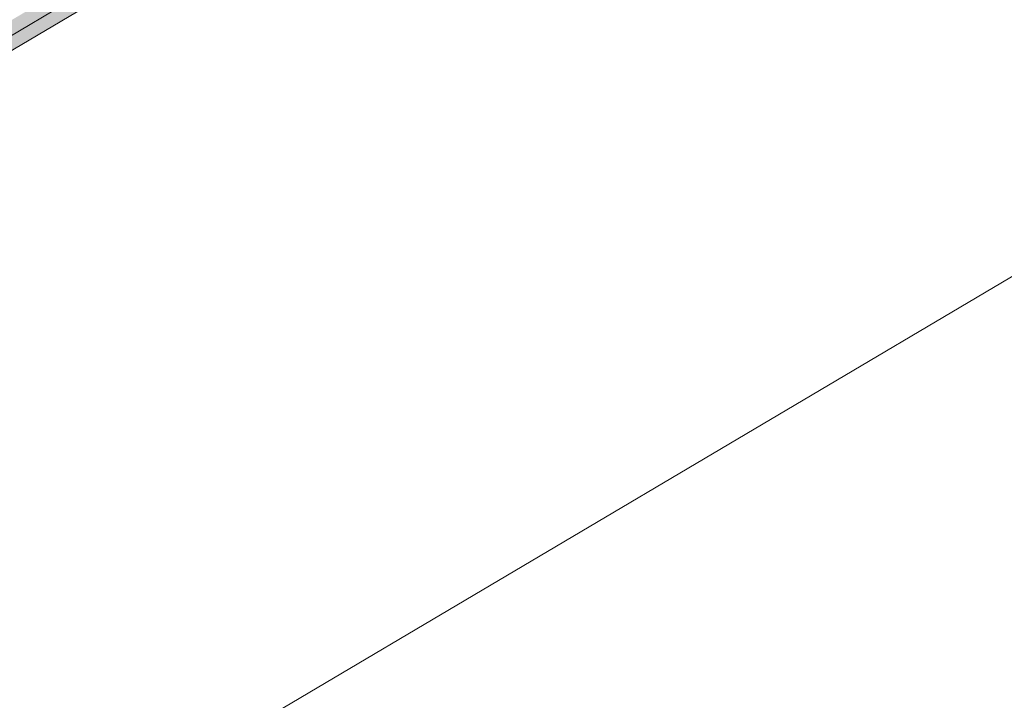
# Model space of a CAD drawing. Header units: millimetres. Extents: x -36631 to 27388, y -24993 to 6945.
# Tile 205 of 256: x 6243 to 7141, y -10902 to -10282. Entities that reach past the tile are written whole.
import ezdxf

# ---------------------------------------------------------------- set-up
doc = ezdxf.new("R2010")
doc.units = ezdxf.units.MM
doc.header["$MEASUREMENT"] = 0
doc.linetypes.add('Wipeout_Contour', pattern=[1000, 0, -1000])
doc.layers.add('Nuevo_08_E_Envans secs', color=7, linetype='Continuous')
doc.layers.add('Nuevo_14_PAV_Paviment_tarkett Safe', color=7, linetype='Continuous')
doc.layers.add('Nuevo_08_E_Envans secs_Pluma_Nº__1', color=7, linetype='Continuous', lineweight=5)
doc.layers.add('Nuevo_14_PAV_Paviment_tarkett Safe_Pluma_Nº__89', color=7, linetype='Continuous', lineweight=5)
doc.layers.add('Nuevo_08_E_Envans secs_Pluma_Nº__79', color=7, linetype='Continuous', lineweight=5, true_color=0xaaffd5)

# ---------------------------------------------------------------- blocks, each defined once
blk = doc.blocks.new('Elem Sección_241_1')
at = {"layer": 'Nuevo_08_E_Envans secs_Pluma_Nº__79', "linetype": 'Continuous', "lineweight": 5, "true_color": 0xaaffd5}
for points in [[(7166.46, -9730.98), (5307.48, -10831.88), (5315.59, -10840.97), (5326.74, -10834.36), (7163.41, -9746.68), (7174.57, -9740.07)], [(7163.41, -9746.68), (5326.74, -10834.36), (5334.85, -10843.44), (7171.52, -9755.76)]]:
    blk.add_hatch(color=121, dxfattribs=at).paths.add_polyline_path(points)
at = {"color": 254, "linetype": 'Wipeout_Contour', "lineweight": 0, "ltscale": 60034.379874}
blk.add_wipeout([(7188.99, -9615.1), (5089.41, -10858.48), (5097.52, -10867.56), (7185.94, -9630.8), (7197.1, -9624.19)], dxfattribs=at).dxf.layer = 'Nuevo_08_E_Envans secs'
at = {"color": 254, "linetype": 'Wipeout_Contour', "lineweight": 0, "ltscale": 60084.149832}
blk.add_wipeout([(7185.94, -9630.8), (5097.52, -10867.56), (5105.64, -10876.64), (7133.97, -9675.46), (7194.05, -9639.88)], dxfattribs=at).dxf.layer = 'Nuevo_08_E_Envans secs'
at = {"color": 254, "linetype": 'Wipeout_Contour', "lineweight": 0, "ltscale": 47966.172871}
blk.add_wipeout([(7197.81, -9597.06), (5081.92, -10850.1), (5085.66, -10854.29), (7201.55, -9601.25)], dxfattribs=at).dxf.layer = 'Nuevo_08_E_Envans secs'
at = {"layer": 'Nuevo_08_E_Envans secs_Pluma_Nº__1', "color": 7, "linetype": 'Continuous', "lineweight": 5}
for p, q in [((7163.41, -9746.68), (5326.74, -10834.36)), ((7171.52, -9755.76), (5346.01, -10836.84))]:
    blk.add_line(p, q, dxfattribs=at)
blk = doc.blocks.new('Elem Sección_304_1')
at = {"layer": 'Nuevo_14_PAV_Paviment_tarkett Safe_Pluma_Nº__89', "color": 7, "linetype": 'Continuous', "lineweight": 5}
blk.add_line((7171, -10501.87), (6114.94, -11127.27), dxfattribs=at)

msp = doc.modelspace()

# ---------------------------------------------------------------- block references
at = {"layer": 'Nuevo_08_E_Envans secs', "lineweight": 0}
msp.add_blockref('Elem Sección_241_1', (0, 0), dxfattribs=at)

# ---------------------------------------------------------------- next in the draw order: block references
at = {"layer": 'Nuevo_14_PAV_Paviment_tarkett Safe', "lineweight": 0}
msp.add_blockref('Elem Sección_304_1', (0, 0), dxfattribs=at)

doc.saveas('drawing.dxf')
